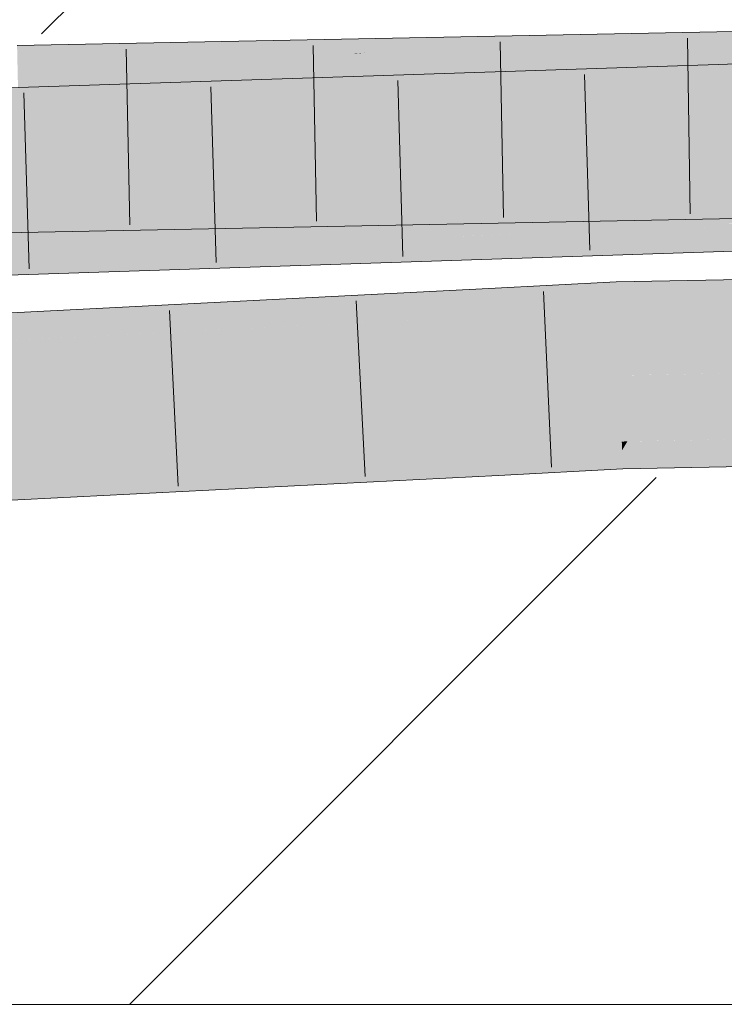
# Model space of a CAD drawing. Extents: x -720 to 300, y 62 to 1107.
# Tile 112 of 117: x 215.891 to 216.833, y 715.6 to 716.915. Entities that reach past the tile are written whole.
import ezdxf
from ezdxf.lldxf.tags import DXFTag

# ---------------------------------------------------------------- set-up
doc = ezdxf.new("R2010")
doc.units = 0
doc.layers.get('0').update_dxf_attribs({"lineweight": 35})
doc.layers.add('E_Detail_Linie_Text_Bem', color=7, linetype='Continuous', lineweight=13)
for name, color, linetype, lineweight, true_color in [('E_Detail_Wandschraffur', 7, 'Continuous', 5, 0xc0c0c0), ('E_Leerrohr 25-A06G9FMB8I', 7, 'Continuous', 9, 0xff8000), ('E_Leerrohr 25-Shading', 7, 'Continuous', 9, 0xff8000)]:
    doc.layers.add(name, color=color, linetype=linetype, lineweight=lineweight, true_color=true_color)
tags = doc.linetypes.add('fein_strichliert', pattern=[4, 1, -2, 1]).pattern_tags.tags
tags[8:9] = [DXFTag(74, 4), DXFTag(75, 0), DXFTag(340, '0'), DXFTag(46, 0.0), DXFTag(50, 0.0), DXFTag(44, 0.0), DXFTag(45, 0.0)]
tags[6:7] = [DXFTag(74, 4), DXFTag(75, 0), DXFTag(340, '0'), DXFTag(46, 0.0), DXFTag(50, 0.0), DXFTag(44, 0.0), DXFTag(45, 0.0)]
tags[4:5] = [DXFTag(74, 4), DXFTag(75, 0), DXFTag(340, '0'), DXFTag(46, 0.0), DXFTag(50, 0.0), DXFTag(44, 0.0), DXFTag(45, 0.0)]

# ---------------------------------------------------------------- blocks, each defined once
blk = doc.blocks.new('Shading-A06G9FDB8I', base_point=(181.435, 714.5839))
at = {"layer": 'E_Leerrohr 25-Shading', "color": 43, "true_color": 0xd7ab7f}
for points in [[(216.3427, 716.8898), (215.8876, 716.8808), (216.339, 716.8703), (215.8884, 716.8442)], [(216.3354, 716.853), (216.7168, 716.8922), (216.0899, 716.8482), (216.3531, 716.8712)], [(216.8456, 716.8942), (216.8456, 716.8997), (216.3354, 716.853), (216.7168, 716.8922)], [(216.8456, 716.8942), (216.3354, 716.853), (216.5344, 716.8569)], [(216.3531, 716.8712), (216.632, 716.8954), (216.339, 716.8703), (216.3427, 716.8898)], [(216.7761, 716.8983), (216.632, 716.8954), (216.7168, 716.8922), (216.3531, 716.8712)], [(216.5344, 716.8569), (216.7008, 716.8602), (216.8456, 716.8942), (216.8459, 716.8801)], [(216.7168, 716.8922), (216.8456, 716.8997), (216.7761, 716.8983)], [(216.7008, 716.8602), (216.8461, 716.863), (216.8459, 716.8801)], [(216.0899, 716.8482), (216.3389, 716.8699), (215.8884, 716.8442), (216.339, 716.8703)], [(216.3389, 716.8699), (216.3531, 716.8712), (216.339, 716.8703)], [(216.8255, 716.8265), (217.0713, 716.8621), (216.8251, 716.8403), (216.9765, 716.8596)], [(217.1613, 716.8645), (217.0713, 716.8621), (216.8258, 716.8191), (216.8255, 716.8265)], [(217.1613, 716.8645), (216.8258, 716.8191), (216.9276, 716.8267)], [(216.4455, 716.8065), (216.7397, 716.8514), (216.2386, 716.7996)], [(216.4455, 716.8065), (216.8248, 716.8515), (216.7397, 716.8514), (216.8247, 716.8557)], [(216.8251, 716.8403), (216.8248, 716.8515), (216.617, 716.8121), (216.4455, 716.8065)], [(216.4485, 716.8214), (216.7397, 716.8514), (216.4514, 716.8369)], [(216.7604, 716.8535), (216.4526, 716.8433), (216.7397, 716.8514), (216.4514, 716.8369)], [(216.7397, 716.8514), (216.8247, 716.8557), (216.7604, 716.8535)], [(216.874, 716.8569), (216.8247, 716.8557), (216.8248, 716.8515)], [(216.8251, 716.8403), (216.9765, 716.8596), (216.8248, 716.8515), (216.874, 716.8569)], [(216.4526, 716.8433), (214.6797, 716.7847), (216.4514, 716.8369), (214.6808, 716.7481)], [(216.2386, 716.7996), (216.4485, 716.8214), (214.6808, 716.7481), (216.4514, 716.8369)], [(216.617, 716.8121), (216.763, 716.817), (216.8251, 716.8403), (216.8255, 716.8265)], [(216.763, 716.817), (216.8258, 716.8191), (216.8255, 716.8265)], [(216.9276, 716.8267), (216.8258, 716.8191), (216.8908, 716.8208)], [(215.8923, 716.6675), (215.8931, 716.6309), (216.6007, 716.6814), (216.6643, 716.6796)], [(216.7758, 716.6763), (216.6643, 716.6796), (216.8495, 716.6497), (215.8931, 716.6309)], [(216.6643, 716.6796), (216.7355, 716.6841), (216.6007, 716.6814)], [(216.7355, 716.6841), (216.6643, 716.6796), (216.849, 716.6794), (216.8491, 716.6743)], [(216.849, 716.6794), (216.8489, 716.6863), (216.7355, 716.6841)], [(215.8558, 716.63), (215.8931, 716.6309), (214.9263, 716.6441), (215.8923, 716.6675)], [(216.7758, 716.6763), (216.8495, 716.6497), (216.8493, 716.6622)], [(216.8491, 716.6743), (216.7758, 716.6763), (216.8493, 716.6622)], [(216.7304, 716.639), (216.6079, 716.635), (216.6457, 716.6347)], [(216.8013, 716.6378), (216.7304, 716.639), (216.7059, 716.6343), (216.6457, 716.6347)], [(216.8312, 716.6373), (216.831, 716.6424), (216.7304, 716.639)], [(217.2582, 716.6276), (216.834, 716.6425), (216.9706, 716.634), (216.831, 716.6424)], [(216.9706, 716.634), (216.831, 716.6424), (216.8312, 716.6373)], [(216.4598, 716.6253), (216.5334, 716.6301), (216.2606, 716.6235), (216.4568, 716.63)], [(216.3157, 716.6208), (216.4561, 716.6251), (216.2609, 716.6235), (216.4598, 716.6253)], [(216.3266, 716.6202), (216.4561, 716.6251), (216.3157, 716.6208)], [(216.4561, 716.6251), (216.3266, 716.6202), (216.3447, 716.6194)], [(216.4561, 716.6251), (216.3447, 716.6194), (216.7954, 716.6046), (216.705, 716.6016)], [(216.556, 716.6301), (216.4561, 716.6251), (216.5957, 716.6302)], [(216.5334, 716.6301), (216.4561, 716.6251), (216.556, 716.6301)], [(216.5009, 716.6267), (216.4561, 716.6251), (216.5027, 716.6266)], [(216.4561, 716.6251), (216.6661, 716.6143), (216.5027, 716.6266)], [(216.4561, 716.6251), (216.7954, 716.6046), (216.6661, 716.6143)], [(216.5334, 716.6301), (216.6079, 716.635), (216.4568, 716.63)], [(216.6441, 716.6312), (216.6384, 716.6318), (216.5027, 716.6266), (216.5009, 716.6267)], [(216.6661, 716.6143), (216.6441, 716.6312), (216.5027, 716.6266)], [(216.6457, 716.6347), (216.6079, 716.635), (216.556, 716.6301), (216.5334, 716.6301)], [(216.7059, 716.6343), (216.6457, 716.6347), (216.5957, 716.6302), (216.556, 716.6301)], [(216.7594, 716.6349), (216.7521, 716.636), (216.6441, 716.6312), (216.6384, 716.6318)], [(216.8135, 716.6133), (216.7594, 716.6349), (216.6441, 716.6312)], [(216.6661, 716.6143), (216.8321, 716.6058), (216.6441, 716.6312), (216.8135, 716.6133)], [(216.8013, 716.6378), (216.7521, 716.636), (216.8312, 716.6373), (216.7594, 716.6349)], [(216.8312, 716.6373), (216.7594, 716.6349), (216.8315, 716.6247)], [(216.8315, 716.6247), (216.7594, 716.6349), (216.8319, 716.6113), (216.8135, 716.6133)], [(216.8657, 716.6365), (216.8312, 716.6373), (216.9415, 716.6086), (216.8315, 716.6247)], [(216.2606, 716.6235), (214.6861, 716.5714), (216.2609, 716.6235), (216.3157, 716.6208)], [(214.6865, 716.5596), (216.3266, 716.6202), (214.6861, 716.5714), (216.3157, 716.6208)], [(216.3266, 716.6202), (214.6865, 716.5596), (216.3447, 716.6194), (214.6872, 716.5348)], [(216.3447, 716.6194), (214.6872, 716.5348), (216.705, 716.6016)], [(216.7954, 716.6046), (216.8321, 716.6058), (216.6661, 716.6143)], [(216.8135, 716.6133), (216.8321, 716.6058), (216.8319, 716.6113)], [(216.9415, 716.6086), (216.8315, 716.6247), (216.8727, 716.6068), (216.8319, 716.6113)], [(216.8319, 716.6113), (216.8321, 716.6058), (216.8727, 716.6068)], [(216.689, 716.5472), (216.6883, 716.5649), (216.5191, 716.5392), (216.5183, 716.556)], [(216.8564, 716.5503), (216.8562, 716.5682), (216.689, 716.5472), (216.6883, 716.5649)], [(216.404, 716.534), (216.5191, 716.5392), (215.5891, 716.5086), (216.5183, 716.556)], [(216.6117, 716.5405), (216.6891, 716.5444), (216.5191, 716.5392), (216.689, 716.5472)], [(216.8564, 716.5479), (216.8564, 716.5503), (216.6891, 716.5444), (216.689, 716.5472)], [(216.8564, 716.5461), (216.8564, 716.5479), (216.6891, 716.5427), (216.6891, 716.5444)], [(216.6891, 716.5427), (216.6895, 716.5327), (216.8564, 716.5461), (216.8565, 716.5357)], [(214.7354, 716.4578), (216.404, 716.534), (214.7351, 716.465), (215.5891, 716.5086)], [(214.7358, 716.4496), (216.4039, 716.534), (214.7354, 716.4578)], [(214.7358, 716.4496), (216.5193, 716.5359), (216.4039, 716.534), (216.5192, 716.5376)], [(216.5194, 716.5344), (216.5193, 716.5359), (214.7358, 716.4495), (214.7358, 716.4496)], [(214.7358, 716.4495), (214.736, 716.4442), (216.5194, 716.5344), (216.5199, 716.5248)], [(216.5192, 716.5376), (216.5191, 716.5392), (216.4039, 716.534)], [(216.6117, 716.5405), (216.5191, 716.5392), (216.5192, 716.5376)], [(216.5193, 716.5359), (216.6117, 716.5405), (216.5192, 716.5376)], [(216.6891, 716.5427), (216.6891, 716.5444), (216.5194, 716.5344), (216.5193, 716.5359)], [(216.5194, 716.5344), (216.5199, 716.5248), (216.6891, 716.5427), (216.6895, 716.5327)], [(216.6895, 716.5327), (216.6896, 716.5284), (216.8565, 716.5357), (216.8565, 716.5316)], [(214.736, 716.4442), (214.7367, 716.4285), (216.5199, 716.5248), (216.5201, 716.5195)], [(216.5199, 716.5248), (216.5201, 716.5195), (216.6895, 716.5327), (216.6896, 716.5284)], [(216.6964, 716.3401), (216.696, 716.3517), (216.5299, 716.3292), (216.5292, 716.343)], [(216.6964, 716.3401), (216.7034, 716.3518), (216.696, 716.3517)], [(216.6964, 716.3401), (216.8582, 716.3443), (216.7034, 716.3518), (216.8582, 716.3538)], [(216.8582, 716.3538), (216.8582, 716.3549), (216.7034, 716.3518)], [(216.4878, 716.3408), (214.7444, 716.2518), (214.7455, 716.2268)], [(214.746, 716.2153), (216.4878, 716.3408), (214.7455, 716.2268)], [(216.4878, 716.3408), (214.746, 716.2153), (216.5299, 716.3292), (214.7477, 716.2153)], [(216.4878, 716.3408), (216.5299, 716.3292), (216.5292, 716.343)], [(216.531, 716.3064), (216.6973, 716.3151), (216.5299, 716.3292), (216.6964, 716.3401)], [(216.6973, 716.3151), (216.8585, 716.3182), (216.6964, 716.3401), (216.8582, 716.3443)], [(214.7477, 716.2153), (216.531, 716.3064), (216.5299, 716.3292)]]:
    blk.add_solid(points, dxfattribs=at)
at = {"layer": 'E_Leerrohr 25-Shading', "color": 31, "true_color": 0xfabd7f}
for points in [[(216.6741, 716.7712), (216.8109, 716.7739), (216.7008, 716.8602), (216.8436, 716.863)], [(216.8109, 716.7739), (216.8475, 716.7747), (216.8436, 716.863), (216.8461, 716.863)], [(216.3186, 716.7643), (216.3354, 716.853), (216.0769, 716.7595), (216.0899, 716.8482)], [(216.513, 716.7681), (216.5344, 716.8569), (216.3186, 716.7643), (216.3354, 716.853)], [(216.7008, 716.8602), (216.5344, 716.8569), (216.6741, 716.7712), (216.513, 716.7681)], [(216.0899, 716.8482), (215.8884, 716.8442), (216.0769, 716.7595), (215.8903, 716.7559)], [(216.617, 716.8121), (216.4455, 716.8065), (216.5962, 716.723), (216.4293, 716.7175)], [(216.617, 716.8121), (216.6019, 716.7476), (216.763, 716.817), (216.7436, 716.7507)], [(216.763, 716.817), (216.7436, 716.7507), (216.8258, 716.8191), (216.8277, 716.7526)], [(216.8663, 716.7533), (216.8908, 716.8208), (216.8277, 716.7526), (216.8258, 716.8191)], [(214.6808, 716.7481), (216.237, 716.7886), (216.2386, 716.7996)], [(216.4293, 716.7175), (216.4455, 716.8065), (216.2262, 716.7108), (216.2386, 716.7996)], [(216.237, 716.7886), (214.6808, 716.7481), (216.2298, 716.7367), (215.4757, 716.7169)], [(216.6741, 716.7712), (216.513, 716.7681), (216.7056, 716.7617), (216.5928, 716.7487)], [(216.7056, 716.7617), (216.8109, 716.7739), (216.6741, 716.7712)], [(216.8109, 716.7739), (216.7056, 716.7617), (216.8477, 716.7603), (216.8484, 716.7185)], [(216.8477, 716.7603), (216.8475, 716.7747), (216.8109, 716.7739)], [(216.326, 716.7224), (216.0769, 716.7595), (215.8912, 716.7169), (215.8903, 716.7559)], [(216.4338, 716.7421), (216.3186, 716.7643), (216.2298, 716.7367), (216.0769, 716.7595)], [(216.5662, 716.7456), (216.5928, 716.7487), (216.3186, 716.7643), (216.513, 716.7681)], [(216.5662, 716.7456), (216.3186, 716.7643), (216.4338, 716.7421)], [(216.8484, 716.7185), (216.7056, 716.7617), (216.8489, 716.6864), (216.5928, 716.7487)], [(216.4722, 716.7347), (216.5662, 716.7456), (216.4338, 716.7421)], [(216.7355, 716.6841), (216.5662, 716.7456), (216.4722, 716.7347)], [(216.6017, 716.7465), (216.5928, 716.7487), (216.5662, 716.7456)], [(216.7355, 716.6841), (216.8489, 716.6864), (216.5662, 716.7456), (216.6017, 716.7465)], [(216.6019, 716.7476), (216.5962, 716.723), (216.7436, 716.7507), (216.7369, 716.7277)], [(216.7436, 716.7507), (216.7369, 716.7277), (216.8277, 716.7526), (216.8284, 716.7307)], [(216.8583, 716.7315), (216.8663, 716.7533), (216.8284, 716.7307), (216.8277, 716.7526)], [(215.4757, 716.7169), (215.6318, 716.7107), (216.2298, 716.7367), (216.2281, 716.7249)], [(216.3434, 716.7198), (216.4722, 716.7347), (216.2298, 716.7367), (216.4338, 716.7421)], [(216.7298, 716.6851), (216.4722, 716.7347), (216.585, 716.6838), (216.3434, 716.7198)], [(216.8293, 716.7004), (216.8284, 716.7307), (216.7369, 716.7277)], [(217.0829, 716.649), (216.8583, 716.7315), (216.8293, 716.7004), (216.8284, 716.7307)], [(215.1903, 716.7077), (215.8912, 716.7169), (215.891, 716.7278)], [(215.6396, 716.6914), (215.9713, 716.7023), (215.641, 716.7109), (215.973, 716.7188)], [(215.8912, 716.7169), (216.3434, 716.7198), (216.326, 716.7224)], [(215.8912, 716.7169), (215.9375, 716.6971), (216.3434, 716.7198), (216.1808, 716.7009)], [(215.9713, 716.7023), (216.2262, 716.7108), (215.973, 716.7188), (216.2281, 716.7249)], [(216.4427, 716.705), (216.3434, 716.7198), (216.1808, 716.7009)], [(216.48, 716.7081), (216.4293, 716.7175), (216.327, 716.6965), (216.2262, 716.7108)], [(216.5962, 716.723), (216.4293, 716.7175), (216.6156, 716.7184), (216.48, 716.7081)], [(216.8303, 716.6677), (216.6156, 716.7184), (216.831, 716.643), (216.48, 716.7081)], [(216.6156, 716.7184), (216.7369, 716.7277), (216.5962, 716.723)], [(216.7369, 716.7277), (216.6156, 716.7184), (216.8293, 716.7004), (216.8303, 716.6677)], [(215.8916, 716.6965), (215.8912, 716.7169), (214.9249, 716.6994), (215.3082, 716.7093)], [(215.9375, 716.6971), (215.8912, 716.7169), (215.8916, 716.6965)], [(216.327, 716.6965), (216.2262, 716.7108), (216.1527, 716.6832), (215.9713, 716.7023)], [(215.9825, 716.6779), (216.585, 716.6837), (216.1808, 716.7009), (216.4427, 716.705)], [(216.831, 716.643), (216.48, 716.7081), (216.7304, 716.639), (216.327, 716.6965)], [(215.8916, 716.6965), (214.9249, 716.6994), (214.9254, 716.6793)], [(214.9254, 716.6793), (214.9257, 716.6686), (215.8916, 716.6965), (215.8921, 716.6771)], [(215.9523, 716.6679), (215.6396, 716.6914), (215.7198, 716.6501), (215.1878, 716.6765)], [(216.1527, 716.6832), (215.9713, 716.7023), (215.9523, 716.6679), (215.6396, 716.6914)], [(215.8921, 716.6771), (215.9825, 716.6779), (215.8916, 716.6965), (215.9375, 716.6971)], [(215.9375, 716.6971), (215.9825, 716.6779), (216.1808, 716.7009)], [(216.7304, 716.639), (216.327, 716.6965), (216.6079, 716.635), (216.1527, 716.6832)], [(217.0077, 716.647), (216.8293, 716.7004), (216.9257, 716.6448), (216.8303, 716.6677)], [(217.0829, 716.649), (216.8293, 716.7004), (217.0077, 716.647)], [(215.8923, 716.6675), (215.9825, 716.6779), (215.8921, 716.6771)], [(216.6007, 716.6814), (216.585, 716.6837), (215.8923, 716.6675), (215.9825, 716.6779)], [(216.6079, 716.635), (216.1527, 716.6832), (216.4568, 716.63), (215.9523, 716.6679)], [(216.6007, 716.6814), (216.7355, 716.6841), (216.585, 716.6838), (216.7298, 716.6851)], [(216.8489, 716.6864), (216.7355, 716.6841), (216.8489, 716.6863)], [(215.8921, 716.6771), (214.9257, 716.6686), (215.8923, 716.6675), (214.9262, 716.6494)], [(214.9262, 716.6494), (214.9263, 716.6441), (215.8923, 716.6675)], [(216.4568, 716.63), (215.9523, 716.6679), (216.2606, 716.6235), (215.7198, 716.6501)], [(216.8303, 716.6677), (216.831, 716.6424), (216.9257, 716.6448)], [(215.7198, 716.6501), (214.6861, 716.5714), (216.2606, 716.6235)], [(216.831, 716.643), (216.7304, 716.639), (216.831, 716.6424)], [(216.6918, 716.468), (216.6896, 716.5284), (216.5229, 716.4644), (216.5201, 716.5195)], [(216.8571, 716.4686), (216.8565, 716.5316), (216.6918, 716.468), (216.6896, 716.5284)], [(216.5229, 716.4644), (216.5201, 716.5195), (214.7433, 716.4288)], [(216.5246, 716.4312), (216.6928, 716.44), (216.5229, 716.4644), (216.6918, 716.468)], [(216.6918, 716.468), (216.8573, 716.4457), (216.8571, 716.4686)], [(216.6918, 716.468), (216.6928, 716.44), (216.8573, 716.4457), (216.6999, 716.4402)], [(214.7367, 716.4285), (216.5229, 716.4644), (214.7433, 716.4288)], [(214.7367, 716.4285), (216.4863, 716.4293), (216.5229, 716.4644), (216.5246, 716.4312)], [(216.8582, 716.3549), (216.8573, 716.4432), (216.696, 716.3517), (216.6928, 716.44)], [(216.6999, 716.4402), (216.8573, 716.4432), (216.8573, 716.4457)], [(216.4863, 716.4293), (214.7367, 716.4285), (214.7379, 716.4006)], [(214.7405, 716.3401), (216.4863, 716.4293), (214.7379, 716.4006)], [(214.7444, 716.2518), (216.4878, 716.3408), (214.7405, 716.3401), (216.4863, 716.4293)], [(216.4878, 716.3408), (216.5292, 716.343), (216.4863, 716.4293), (216.5246, 716.4312)], [(216.696, 716.3517), (216.6928, 716.44), (216.5292, 716.343), (216.5246, 716.4312)]]:
    blk.add_solid(points, dxfattribs=at)
blk = doc.blocks.new('Referenz-A06G9FMD8I')
at = {"layer": 'E_Detail_Linie_Text_Bem', "linetype": 'Continuous', "ltscale": 0.13}
blk.add_line((259.5484, 715.5996), (211.5704, 715.5996), dxfattribs=at)
at = {"layer": 'E_Detail_Wandschraffur', "linetype": 'fein_strichliert', "ltscale": 0.13}
blk.add_line((215.9202, 716.8963), (217.1236, 718.0996), dxfattribs=at)
at = {"layer": 'E_Detail_Wandschraffur', "linetype": 'ByBlock', "ltscale": 0.13}
blk.add_line((216.0378, 715.5996), (216.7418, 716.3036), dxfattribs=at)
at = {"layer": 'E_Leerrohr 25-A06G9FMB8I', "linetype": 'Continuous', "ltscale": 0.13}
for p, q in [((218.9391, 716.911), (216.8247, 716.8557)), ((216.8456, 716.8997), (215.8876, 716.8808)), ((216.7837, 716.8909), (216.7875, 716.656)), ((216.0333, 716.8762), (216.0382, 716.6412)), ((216.2834, 716.8811), (216.288, 716.6461)), ((216.5336, 716.886), (216.5377, 716.6511)), ((216.8247, 716.8557), (214.6797, 716.7847)), ((216.6463, 716.8423), (216.6533, 716.6074)), ((216.1466, 716.8257), (216.1536, 716.5908)), ((216.3965, 716.834), (216.4034, 716.5991)), ((215.8967, 716.8175), (215.9037, 716.5826)), ((218.9432, 716.6611), (216.8321, 716.6058)), ((216.8495, 716.6497), (215.8931, 716.6309)), ((215.8931, 716.6309), (214.9272, 716.6075)), ((216.8321, 716.6058), (214.6872, 716.5348)), ((216.6883, 716.5649), (216.5183, 716.5561)), ((216.8562, 716.5682), (216.6883, 716.5649)), ((216.5183, 716.5561), (214.7351, 716.465)), ((216.5914, 716.5524), (216.6019, 716.3176)), ((216.3411, 716.5395), (216.3529, 716.3048)), ((216.0915, 716.5268), (216.1031, 716.292)), ((216.6973, 716.3151), (216.531, 716.3064)), ((216.8585, 716.3182), (216.6973, 716.3151)), ((216.531, 716.3064), (214.746, 716.2153))]:
    blk.add_line(p, q, dxfattribs=at)

msp = doc.modelspace()

# ---------------------------------------------------------------- block references
at = {"color": 8, "lineweight": 25, "ltscale": 0.25, "true_color": 0x808080}
msp.add_blockref('Referenz-A06G9FMD8I', (0, 0), dxfattribs=at)
msp.add_blockref('Shading-A06G9FDB8I', (181.435, 714.5839))

doc.saveas('drawing.dxf')
